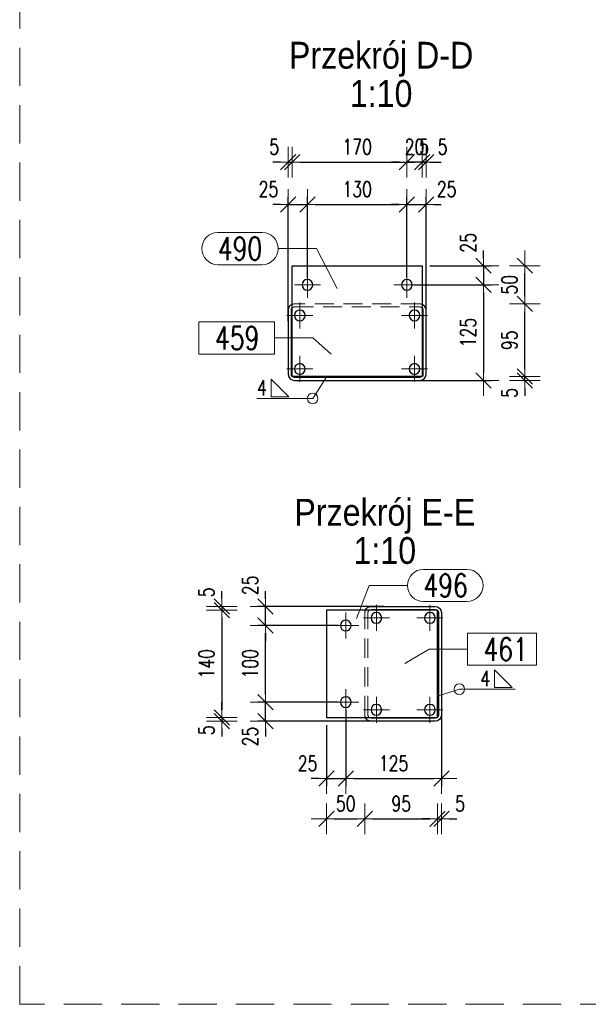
# Model space of a CAD drawing. Header units: millimetres. Extents: x -877 to 135, y 14151 to 14821.
# Tile 28 of 46: x -51 to 24, y 14323 to 14451. Entities that reach past the tile are written whole.
import ezdxf
from ezdxf.enums import TextEntityAlignment as Align

# ---------------------------------------------------------------- set-up
doc = ezdxf.new("R2010")
doc.units = ezdxf.units.MM
doc.header["$LTSCALE"] = 10
doc.linetypes.add('HIDDEN', pattern=[0.375, 0.25, -0.125])
doc.linetypes.add('MITTE', pattern=[2, 1.25, -0.25, 0.25, -0.25])
doc.layers.get('Defpoints').update_dxf_attribs({"color": 1})
for name, color, linetype, lineweight in [('PS_Bolt', 4, 'Continuous', 13), ('PS_DIM', 4, 'Continuous', 13), ('PS_Hidden', 2, 'HIDDEN', 9), ('PS_Mid', 5, 'MITTE', 15), ('PS_Pos', 1, 'Continuous', 15), ('PS_SOLID', 7, 'Continuous', 30), ('PS_TEXT', 3, 'Continuous', 18), ('PS_Weld', 1, 'Continuous', 9)]:
    doc.layers.add(name, color=color, linetype=linetype, lineweight=lineweight)
doc.styles.add('ARIAL', font='arial.ttf')
doc.styles.add('gil', font='txt', dxfattribs={"width": 0.9})
doc.styles.add('simplex', font='simplex.shx', dxfattribs={"width": 0.75})
doc.dimstyles.new('1_10_PRZ', dxfattribs={"dimtxt": 2, "dimasz": 1, "dimexe": 2, "dimexo": 5, "dimgap": 1, "dimtad": 1, "dimdec": 0, "dimlfac": 10, "dimtxsty": 'simplex', "dimblk": 'dimznak', "dimcen": 2, "dimse1": 1, "dimse2": 1, "dimclrt": 3, "dimadec": 1, "dimazin": 0, "dimtfac": 1, "dimtdec": 0, "dimtix": 1, "dimtmove": 2, "dimatfit": 3, "dimldrblk": 'dim-grot', "dimfxl": 1, "dimarcsym": 0})
doc.dimstyles.new('1_10_SC', dxfattribs={"dimtxt": 2, "dimasz": 1, "dimexe": 1, "dimexo": 1, "dimgap": 1, "dimtad": 1, "dimdec": 0, "dimlfac": 10, "dimtxsty": 'simplex', "dimblk": 'dimznak', "dimcen": 2, "dimclrd": 256, "dimclre": 256, "dimclrt": 3, "dimadec": 1, "dimazin": 0, "dimtfac": 1, "dimtdec": 0, "dimtix": 1, "dimtmove": 2, "dimatfit": 3, "dimldrblk": 'dim-grot', "dimfxl": 1, "dimarcsym": 0})

# ---------------------------------------------------------------- blocks, each defined once
blk = doc.blocks.new('dimznak')
at = {"color": 0}
for points in [[(0, 2), (0, -2)], [(-2, 0), (2, 0)]]:
    blk.add_lwpolyline(points, dxfattribs=at)
at = {"color": 2}
blk.add_lwpolyline([(1, 1), (-1, -1)], dxfattribs=at)
blk = doc.blocks.new('*D161')
at = {"layer": 'Defpoints', "color": 0, "transparency": 16777216}
for p in [(-13.14, 14427.08), (-13.14, 14416.58, 31.52), (-15.64, 14410.83, 31.52)]:
    blk.add_point(p, dxfattribs=at)
at = {"layer": 'PS_DIM', "lineweight": -2, "transparency": 16777216}
for p, q in [((-15.64, 14411.83), (-15.64, 14428.08)), ((-13.14, 14417.58), (-13.14, 14428.08)), ((-16.64, 14427.08), (-17.64, 14427.08)), ((-15.64, 14427.08), (-13.14, 14427.08)), ((-12.14, 14427.08), (-11.14, 14427.08))]:
    blk.add_line(p, q, dxfattribs=at)
blk.add_blockref('dimznak', (-15.64, 14427.08), dxfattribs=at)
at = {"layer": 'PS_DIM', "lineweight": -2, "transparency": 16777216, "rotation": 180}
blk.add_blockref('dimznak', (-13.14, 14427.08), dxfattribs=at)
at = {"layer": 'PS_DIM', "color": 3, "transparency": 16777216, "insert": (-18.23, 14429.08), "char_height": 2, "attachment_point": 5, "style": 'simplex'}
blk.add_mtext('25', dxfattribs=at)
blk = doc.blocks.new('dim-grot')
blk.add_hatch(color=256).paths.add_polyline_path([(0, 0), (-2, 0.5), (-2, -0.5)])
blk.add_lwpolyline([(0, 0), (-2, 0.5), (-2, -0.5), (0, 0)])
blk = doc.blocks.new('*D162')
at = {"layer": 'Defpoints', "color": 0, "transparency": 16777216}
for p in [(-0.14, 14427.08), (-13.14, 14416.58, 31.52), (-0.14, 14416.58, 31.52)]:
    blk.add_point(p, dxfattribs=at)
at = {"layer": 'PS_DIM', "lineweight": -2, "transparency": 16777216}
for p, q in [((-13.14, 14417.58), (-13.14, 14428.08)), ((-0.14, 14417.58), (-0.14, 14428.08)), ((-12.14, 14427.08), (-1.14, 14427.08))]:
    blk.add_line(p, q, dxfattribs=at)
at = {"layer": 'PS_DIM', "lineweight": -2, "transparency": 16777216, "rotation": 180}
blk.add_blockref('dimznak', (-13.14, 14427.08), dxfattribs=at)
at = {"layer": 'PS_DIM', "lineweight": -2, "transparency": 16777216}
blk.add_blockref('dimznak', (-0.14, 14427.08), dxfattribs=at)
at = {"layer": 'PS_DIM', "color": 3, "transparency": 16777216, "insert": (-6.64, 14429.08), "char_height": 2, "attachment_point": 5, "style": 'simplex'}
blk.add_mtext('130', dxfattribs=at)
blk = doc.blocks.new('*D163')
at = {"layer": 'Defpoints', "color": 0, "transparency": 16777216}
for p in [(2.36, 14427.08), (-0.14, 14416.58, 31.52), (2.36, 14411.16, 31.52)]:
    blk.add_point(p, dxfattribs=at)
at = {"layer": 'PS_DIM', "lineweight": -2, "transparency": 16777216}
for p, q in [((-0.14, 14417.58), (-0.14, 14428.08)), ((2.36, 14412.16), (2.36, 14428.08)), ((-1.14, 14427.08), (-2.14, 14427.08)), ((-0.14, 14427.08), (2.36, 14427.08)), ((3.36, 14427.08), (4.36, 14427.08))]:
    blk.add_line(p, q, dxfattribs=at)
blk.add_blockref('dimznak', (-0.14, 14427.08), dxfattribs=at)
at = {"layer": 'PS_DIM', "lineweight": -2, "transparency": 16777216, "rotation": 180}
blk.add_blockref('dimznak', (2.36, 14427.08), dxfattribs=at)
at = {"layer": 'PS_DIM', "color": 3, "transparency": 16777216, "insert": (5.06, 14429.08), "char_height": 2, "attachment_point": 5, "style": 'simplex'}
blk.add_mtext('25', dxfattribs=at)
blk = doc.blocks.new('*D164')
at = {"layer": 'Defpoints', "color": 0, "transparency": 16777216}
for p in [(-15.14, 14432.62), (-15.14, 14419.08, 31.52), (-15.64, 14410.83, 31.52)]:
    blk.add_point(p, dxfattribs=at)
at = {"layer": 'PS_DIM', "color": 0, "lineweight": -2, "transparency": 16777216}
for p, q in [((-16.64, 14432.62), (-17.64, 14432.62)), ((-15.64, 14432.62), (-15.14, 14432.62)), ((-14.14, 14432.62), (-13.14, 14432.62))]:
    blk.add_line(p, q, dxfattribs=at)
blk.add_blockref('dimznak', (-15.64, 14432.62), dxfattribs=at)
at = {"layer": 'PS_DIM', "color": 0, "lineweight": -2, "transparency": 16777216, "rotation": 180}
blk.add_blockref('dimznak', (-15.14, 14432.62), dxfattribs=at)
at = {"layer": 'PS_DIM', "color": 3, "transparency": 16777216, "insert": (-17.47, 14434.62), "char_height": 2, "attachment_point": 5, "style": 'simplex'}
blk.add_mtext('5', dxfattribs=at)
blk = doc.blocks.new('*D165')
at = {"layer": 'Defpoints', "color": 0, "transparency": 16777216}
for p in [(1.86, 14432.62), (-15.14, 14419.08, 31.52), (1.86, 14419.08, 31.52)]:
    blk.add_point(p, dxfattribs=at)
at = {"layer": 'PS_DIM', "color": 0, "lineweight": -2, "transparency": 16777216}
blk.add_line((-14.14, 14432.62), (0.86, 14432.62), dxfattribs=at)
at = {"layer": 'PS_DIM', "color": 0, "lineweight": -2, "transparency": 16777216, "rotation": 180}
blk.add_blockref('dimznak', (-15.14, 14432.62), dxfattribs=at)
at = {"layer": 'PS_DIM', "color": 0, "lineweight": -2, "transparency": 16777216}
blk.add_blockref('dimznak', (1.86, 14432.62), dxfattribs=at)
at = {"layer": 'PS_DIM', "color": 3, "transparency": 16777216, "insert": (-6.64, 14434.62), "char_height": 2, "attachment_point": 5, "style": 'simplex'}
blk.add_mtext('170', dxfattribs=at)
blk = doc.blocks.new('*D166')
at = {"layer": 'Defpoints', "color": 0, "transparency": 16777216}
for p in [(2.36, 14432.62), (1.86, 14419.08, 31.52), (2.36, 14411.16, 31.52)]:
    blk.add_point(p, dxfattribs=at)
at = {"layer": 'PS_DIM', "color": 0, "lineweight": -2, "transparency": 16777216}
for p, q in [((0.86, 14432.62), (-0.14, 14432.62)), ((1.86, 14432.62), (2.36, 14432.62)), ((3.36, 14432.62), (4.36, 14432.62))]:
    blk.add_line(p, q, dxfattribs=at)
blk.add_blockref('dimznak', (1.86, 14432.62), dxfattribs=at)
at = {"layer": 'PS_DIM', "color": 0, "lineweight": -2, "transparency": 16777216, "rotation": 180}
blk.add_blockref('dimznak', (2.36, 14432.62), dxfattribs=at)
at = {"layer": 'PS_DIM', "color": 3, "transparency": 16777216, "insert": (4.53, 14434.62), "char_height": 2, "attachment_point": 5, "style": 'simplex'}
blk.add_mtext('5', dxfattribs=at)
blk = doc.blocks.new('*D167')
at = {"layer": 'Defpoints', "color": 0, "transparency": 16777216}
for p in [(1.86, 14432.62), (1.86, 14419.08, 31.52), (2.36, 14411.16, 31.52)]:
    blk.add_point(p, dxfattribs=at)
at = {"layer": 'PS_DIM', "color": 0, "lineweight": -2, "transparency": 16777216}
for p, q in [((0.86, 14432.62), (-0.14, 14432.62)), ((2.36, 14432.62), (1.86, 14432.62)), ((3.36, 14432.62), (4.36, 14432.62))]:
    blk.add_line(p, q, dxfattribs=at)
blk.add_blockref('dimznak', (1.86, 14432.62), dxfattribs=at)
at = {"layer": 'PS_DIM', "color": 0, "lineweight": -2, "transparency": 16777216, "rotation": 180}
blk.add_blockref('dimznak', (2.36, 14432.62), dxfattribs=at)
at = {"layer": 'PS_DIM', "color": 3, "transparency": 16777216, "insert": (2.11, 14434.62), "char_height": 2, "attachment_point": 5, "style": 'simplex'}
blk.add_mtext('5', dxfattribs=at)
blk = doc.blocks.new('*D168')
at = {"layer": 'Defpoints', "color": 0, "transparency": 16777216}
for p in [(-0.14, 14432.62), (1.86, 14419.08, 31.52), (-0.14, 14416.58, 31.52)]:
    blk.add_point(p, dxfattribs=at)
at = {"layer": 'PS_DIM', "color": 0, "lineweight": -2, "transparency": 16777216}
for p, q in [((-1.14, 14432.62), (-2.14, 14432.62)), ((1.86, 14432.62), (-0.14, 14432.62)), ((2.86, 14432.62), (3.86, 14432.62))]:
    blk.add_line(p, q, dxfattribs=at)
blk.add_blockref('dimznak', (-0.14, 14432.62), dxfattribs=at)
at = {"layer": 'PS_DIM', "color": 0, "lineweight": -2, "transparency": 16777216, "rotation": 180}
blk.add_blockref('dimznak', (1.86, 14432.62), dxfattribs=at)
at = {"layer": 'PS_DIM', "color": 3, "transparency": 16777216, "insert": (0.86, 14434.62), "char_height": 2, "attachment_point": 5, "style": 'simplex'}
blk.add_mtext('20', dxfattribs=at)
blk = doc.blocks.new('*D169')
at = {"layer": 'Defpoints', "color": 0, "transparency": 16777216}
for p in [(1.86, 14419.08, 31.52), (-0.14, 14416.58, 31.52), (9.86, 14416.58)]:
    blk.add_point(p, dxfattribs=at)
at = {"layer": 'PS_DIM', "lineweight": -2, "transparency": 16777216}
for p, q in [((9.86, 14420.08), (9.86, 14421.08)), ((2.86, 14419.08), (10.86, 14419.08)), ((9.86, 14419.08), (9.86, 14416.58)), ((0.86, 14416.58), (10.86, 14416.58)), ((9.86, 14415.58), (9.86, 14414.58))]:
    blk.add_line(p, q, dxfattribs=at)
for p, rotation in [((9.86, 14419.08), 270), ((9.86, 14416.58), 90)]:
    blk.add_blockref('dimznak', p, dxfattribs=dict(at, rotation=rotation))
at = {"layer": 'PS_DIM', "color": 3, "transparency": 16777216, "insert": (7.86, 14422.06), "char_height": 2, "attachment_point": 5, "rotation": 90, "style": 'simplex'}
blk.add_mtext('25', dxfattribs=at)
blk = doc.blocks.new('*D170')
at = {"layer": 'Defpoints', "color": 0, "transparency": 16777216}
for p in [(-0.14, 14416.58, 31.52), (-2.87, 14404.08, 31.52), (9.86, 14404.08)]:
    blk.add_point(p, dxfattribs=at)
at = {"layer": 'PS_DIM', "lineweight": -2, "transparency": 16777216}
for p, q in [((0.86, 14416.58), (10.86, 14416.58)), ((9.86, 14415.58), (9.86, 14405.08)), ((-1.87, 14404.08), (10.86, 14404.08))]:
    blk.add_line(p, q, dxfattribs=at)
for p, rotation in [((9.86, 14416.58), 90), ((9.86, 14404.08), 270)]:
    blk.add_blockref('dimznak', p, dxfattribs=dict(at, rotation=rotation))
at = {"layer": 'PS_DIM', "color": 3, "transparency": 16777216, "insert": (7.86, 14410.33), "char_height": 2, "attachment_point": 5, "rotation": 90, "style": 'simplex'}
blk.add_mtext('125', dxfattribs=at)
blk = doc.blocks.new('*D171')
at = {"layer": 'Defpoints', "color": 0, "transparency": 16777216}
for p in [(-2.35, 14404.08, 31.52), (-0.43, 14404.58, 31.52), (15.27, 14404.58)]:
    blk.add_point(p, dxfattribs=at)
at = {"layer": 'PS_DIM', "color": 0, "lineweight": -2, "transparency": 16777216}
for p, q in [((15.27, 14405.58), (15.27, 14406.58)), ((15.27, 14404.08), (15.27, 14404.58)), ((15.27, 14403.08), (15.27, 14402.08))]:
    blk.add_line(p, q, dxfattribs=at)
for p, rotation in [((15.27, 14404.58), 270), ((15.27, 14404.08), 90)]:
    blk.add_blockref('dimznak', p, dxfattribs=dict(at, rotation=rotation))
at = {"layer": 'PS_DIM', "color": 3, "transparency": 16777216, "insert": (13.27, 14402.45), "char_height": 2, "attachment_point": 5, "rotation": 90, "style": 'simplex'}
blk.add_mtext('5', dxfattribs=at)
blk = doc.blocks.new('*D172')
at = {"layer": 'Defpoints', "color": 0, "transparency": 16777216}
for p in [(-2.78, 14414.08, 31.52), (15.27, 14414.08), (-0.43, 14404.58, 31.52)]:
    blk.add_point(p, dxfattribs=at)
at = {"layer": 'PS_DIM', "color": 0, "lineweight": -2, "transparency": 16777216}
blk.add_line((15.27, 14405.58), (15.27, 14413.08), dxfattribs=at)
for p, rotation in [((15.27, 14414.08), 90), ((15.27, 14404.58), 270)]:
    blk.add_blockref('dimznak', p, dxfattribs=dict(at, rotation=rotation))
at = {"layer": 'PS_DIM', "color": 3, "transparency": 16777216, "insert": (13.27, 14409.33), "char_height": 2, "attachment_point": 5, "rotation": 90, "style": 'simplex'}
blk.add_mtext('95', dxfattribs=at)
blk = doc.blocks.new('*D173')
at = {"layer": 'Defpoints', "color": 0, "transparency": 16777216}
for p in [(1.86, 14419.08, 31.52), (15.27, 14419.08), (-2.78, 14414.08, 31.52)]:
    blk.add_point(p, dxfattribs=at)
at = {"layer": 'PS_DIM', "color": 0, "lineweight": -2, "transparency": 16777216}
blk.add_line((15.27, 14415.08), (15.27, 14418.08), dxfattribs=at)
for p, rotation in [((15.27, 14419.08), 90), ((15.27, 14414.08), 270)]:
    blk.add_blockref('dimznak', p, dxfattribs=dict(at, rotation=rotation))
at = {"layer": 'PS_DIM', "color": 3, "transparency": 16777216, "insert": (13.27, 14416.58), "char_height": 2, "attachment_point": 5, "rotation": 90, "style": 'simplex'}
blk.add_mtext('50', dxfattribs=at)
blk = doc.blocks.new('*X193')
at = {"color": 4, "linetype": 'Continuous'}
blk.add_line((1061.99, 15070.2), (1061.99, 15070.2), dxfattribs=at)
blk.add_line((1061.99, 15070.2), (1061.99, 15070.2), dxfattribs=at)
blk.add_line((1061.99, 15070.2), (1061.99, 15070.2), dxfattribs=at)
blk.add_line((1061.99, 15070.2), (1061.99, 15070.2), dxfattribs=at)
blk.add_line((1061.99, 15070.2), (1061.99, 15070.2), dxfattribs=at)
blk = doc.blocks.new('*X194')
at = {"color": 4, "linetype": 'Continuous'}
blk.add_line((1061.99, 15061.2), (1061.99, 15061.2), dxfattribs=at)
blk.add_line((1061.99, 15061.2), (1061.99, 15061.2), dxfattribs=at)
blk.add_line((1061.99, 15061.2), (1061.99, 15061.2), dxfattribs=at)
blk.add_line((1061.99, 15061.2), (1061.99, 15061.2), dxfattribs=at)
blk.add_line((1061.99, 15061.2), (1061.99, 15061.2), dxfattribs=at)
blk = doc.blocks.new('*D195')
at = {"layer": 'Defpoints', "color": 0, "transparency": 16777216}
for p in [(-8.13, 14362.05, 54.6), (-10.63, 14360.05, 54.6), (-8.13, 14352.05)]:
    blk.add_point(p, dxfattribs=at)
at = {"layer": 'PS_DIM', "lineweight": -2, "transparency": 16777216}
for p, q in [((-8.13, 14361.05), (-8.13, 14351.05)), ((-10.63, 14359.05), (-10.63, 14351.05)), ((-11.63, 14352.05), (-12.63, 14352.05)), ((-10.63, 14352.05), (-8.13, 14352.05)), ((-7.13, 14352.05), (-6.13, 14352.05))]:
    blk.add_line(p, q, dxfattribs=at)
blk.add_blockref('dimznak', (-10.63, 14352.05), dxfattribs=at)
at = {"layer": 'PS_DIM', "lineweight": -2, "transparency": 16777216, "rotation": 180}
blk.add_blockref('dimznak', (-8.13, 14352.05), dxfattribs=at)
at = {"layer": 'PS_DIM', "color": 3, "transparency": 16777216, "insert": (-13.12, 14354.05), "char_height": 2, "attachment_point": 5, "style": 'simplex'}
blk.add_mtext('25', dxfattribs=at)
blk = doc.blocks.new('*D196')
at = {"layer": 'Defpoints', "color": 0, "transparency": 16777216}
for p in [(-8.13, 14362.05, 54.6), (4.37, 14362.55, 54.6), (4.37, 14352.05)]:
    blk.add_point(p, dxfattribs=at)
at = {"layer": 'PS_DIM', "lineweight": -2, "transparency": 16777216}
for p, q in [((4.37, 14361.55), (4.37, 14351.05)), ((-8.13, 14361.05), (-8.13, 14351.05)), ((-7.13, 14352.05), (3.37, 14352.05))]:
    blk.add_line(p, q, dxfattribs=at)
at = {"layer": 'PS_DIM', "lineweight": -2, "transparency": 16777216, "rotation": 180}
blk.add_blockref('dimznak', (-8.13, 14352.05), dxfattribs=at)
at = {"layer": 'PS_DIM', "lineweight": -2, "transparency": 16777216}
blk.add_blockref('dimznak', (4.37, 14352.05), dxfattribs=at)
at = {"layer": 'PS_DIM', "color": 3, "transparency": 16777216, "insert": (-1.88, 14354.05), "char_height": 2, "attachment_point": 5, "style": 'simplex'}
blk.add_mtext('125', dxfattribs=at)
blk = doc.blocks.new('*D197')
at = {"layer": 'Defpoints', "color": 0, "transparency": 16777216}
for p in [(-5.63, 14364.66, 54.6), (-10.63, 14360.05, 54.6), (-5.63, 14346.78)]:
    blk.add_point(p, dxfattribs=at)
at = {"layer": 'PS_DIM', "color": 0, "lineweight": -2, "transparency": 16777216}
blk.add_line((-9.63, 14346.78), (-6.63, 14346.78), dxfattribs=at)
at = {"layer": 'PS_DIM', "color": 0, "lineweight": -2, "transparency": 16777216, "rotation": 180}
blk.add_blockref('dimznak', (-10.63, 14346.78), dxfattribs=at)
at = {"layer": 'PS_DIM', "color": 0, "lineweight": -2, "transparency": 16777216}
blk.add_blockref('dimznak', (-5.63, 14346.78), dxfattribs=at)
at = {"layer": 'PS_DIM', "color": 3, "transparency": 16777216, "insert": (-8.13, 14348.78), "char_height": 2, "attachment_point": 5, "style": 'simplex'}
blk.add_mtext('50', dxfattribs=at)
blk = doc.blocks.new('*D198')
at = {"layer": 'Defpoints', "color": 0, "transparency": 16777216}
for p in [(-5.63, 14364.66, 54.6), (3.87, 14362.81, 54.6), (3.87, 14346.78)]:
    blk.add_point(p, dxfattribs=at)
at = {"layer": 'PS_DIM', "color": 0, "lineweight": -2, "transparency": 16777216}
blk.add_line((-4.63, 14346.78), (2.87, 14346.78), dxfattribs=at)
at = {"layer": 'PS_DIM', "color": 0, "lineweight": -2, "transparency": 16777216, "rotation": 180}
blk.add_blockref('dimznak', (-5.63, 14346.78), dxfattribs=at)
at = {"layer": 'PS_DIM', "color": 0, "lineweight": -2, "transparency": 16777216}
blk.add_blockref('dimznak', (3.87, 14346.78), dxfattribs=at)
at = {"layer": 'PS_DIM', "color": 3, "transparency": 16777216, "insert": (-0.88, 14348.78), "char_height": 2, "attachment_point": 5, "style": 'simplex'}
blk.add_mtext('95', dxfattribs=at)
blk = doc.blocks.new('*D199')
at = {"layer": 'Defpoints', "color": 0, "transparency": 16777216}
for p in [(3.87, 14362.81, 54.6), (4.37, 14362.81, 54.6), (4.37, 14346.78)]:
    blk.add_point(p, dxfattribs=at)
at = {"layer": 'PS_DIM', "color": 0, "lineweight": -2, "transparency": 16777216}
for p, q in [((2.87, 14346.78), (1.87, 14346.78)), ((3.87, 14346.78), (4.37, 14346.78)), ((5.37, 14346.78), (6.37, 14346.78))]:
    blk.add_line(p, q, dxfattribs=at)
blk.add_blockref('dimznak', (3.87, 14346.78), dxfattribs=at)
at = {"layer": 'PS_DIM', "color": 0, "lineweight": -2, "transparency": 16777216, "rotation": 180}
blk.add_blockref('dimznak', (4.37, 14346.78), dxfattribs=at)
at = {"layer": 'PS_DIM', "color": 3, "transparency": 16777216, "insert": (6.81, 14348.78), "char_height": 2, "attachment_point": 5, "style": 'simplex'}
blk.add_mtext('5', dxfattribs=at)
blk = doc.blocks.new('*D200')
at = {"layer": 'Defpoints', "color": 0, "transparency": 16777216}
for p in [(-18.63, 14362.05), (-8.13, 14362.05, 54.6), (-0.63, 14359.55, 54.6)]:
    blk.add_point(p, dxfattribs=at)
at = {"layer": 'PS_DIM', "lineweight": -2, "transparency": 16777216}
for p, q in [((-18.63, 14363.05), (-18.63, 14364.05)), ((-9.13, 14362.05), (-19.63, 14362.05)), ((-18.63, 14359.55), (-18.63, 14362.05)), ((-1.63, 14359.55), (-19.63, 14359.55)), ((-18.63, 14358.55), (-18.63, 14357.55))]:
    blk.add_line(p, q, dxfattribs=at)
for p, rotation in [((-18.63, 14362.05), 270), ((-18.63, 14359.55), 90)]:
    blk.add_blockref('dimznak', p, dxfattribs=dict(at, rotation=rotation))
at = {"layer": 'PS_DIM', "color": 3, "transparency": 16777216, "insert": (-20.63, 14357.54), "char_height": 2, "attachment_point": 5, "rotation": 90, "style": 'simplex'}
blk.add_mtext('25', dxfattribs=at)
blk = doc.blocks.new('*D201')
at = {"layer": 'Defpoints', "color": 0, "transparency": 16777216}
for p in [(-18.63, 14372.05), (-8.13, 14372.05, 54.6), (-8.13, 14362.05, 54.6)]:
    blk.add_point(p, dxfattribs=at)
at = {"layer": 'PS_DIM', "lineweight": -2, "transparency": 16777216}
for p, q in [((-9.13, 14372.05), (-19.63, 14372.05)), ((-18.63, 14363.05), (-18.63, 14371.05)), ((-9.13, 14362.05), (-19.63, 14362.05))]:
    blk.add_line(p, q, dxfattribs=at)
for p, rotation in [((-18.63, 14372.05), 90), ((-18.63, 14362.05), 270)]:
    blk.add_blockref('dimznak', p, dxfattribs=dict(at, rotation=rotation))
at = {"layer": 'PS_DIM', "color": 3, "transparency": 16777216, "insert": (-20.63, 14367.05), "char_height": 2, "attachment_point": 5, "rotation": 90, "style": 'simplex'}
blk.add_mtext('100', dxfattribs=at)
blk = doc.blocks.new('*D202')
at = {"layer": 'Defpoints', "color": 0, "transparency": 16777216}
for p in [(-18.63, 14374.55), (-2.16, 14374.55, 54.6), (-8.13, 14372.05, 54.6)]:
    blk.add_point(p, dxfattribs=at)
at = {"layer": 'PS_DIM', "lineweight": -2, "transparency": 16777216}
for p, q in [((-18.63, 14375.55), (-18.63, 14376.55)), ((-3.16, 14374.55), (-19.63, 14374.55)), ((-18.63, 14372.05), (-18.63, 14374.55)), ((-9.13, 14372.05), (-19.63, 14372.05)), ((-18.63, 14371.05), (-18.63, 14370.05))]:
    blk.add_line(p, q, dxfattribs=at)
for p, rotation in [((-18.63, 14374.55), 270), ((-18.63, 14372.05), 90)]:
    blk.add_blockref('dimznak', p, dxfattribs=dict(at, rotation=rotation))
at = {"layer": 'PS_DIM', "color": 3, "transparency": 16777216, "insert": (-20.63, 14377.3), "char_height": 2, "attachment_point": 5, "rotation": 90, "style": 'simplex'}
blk.add_mtext('25', dxfattribs=at)
blk = doc.blocks.new('*D203')
at = {"layer": 'Defpoints', "color": 0, "transparency": 16777216}
for p in [(-1.66, 14374.55, 54.6), (-24.33, 14374.05), (-10.63, 14374.05, 54.6)]:
    blk.add_point(p, dxfattribs=at)
at = {"layer": 'PS_DIM', "color": 0, "lineweight": -2, "transparency": 16777216}
for p, q in [((-24.33, 14375.55), (-24.33, 14376.55)), ((-24.33, 14374.55), (-24.33, 14374.05)), ((-24.33, 14373.05), (-24.33, 14372.05))]:
    blk.add_line(p, q, dxfattribs=at)
for p, rotation in [((-24.33, 14374.55), 270), ((-24.33, 14374.05), 90)]:
    blk.add_blockref('dimznak', p, dxfattribs=dict(at, rotation=rotation))
at = {"layer": 'PS_DIM', "color": 3, "transparency": 16777216, "insert": (-26.33, 14376.39), "char_height": 2, "attachment_point": 5, "rotation": 90, "style": 'simplex'}
blk.add_mtext('5', dxfattribs=at)
blk = doc.blocks.new('*D204')
at = {"layer": 'Defpoints', "color": 0, "transparency": 16777216}
for p in [(-10.63, 14374.05, 54.6), (-24.33, 14360.05), (-10.63, 14360.05, 54.6)]:
    blk.add_point(p, dxfattribs=at)
at = {"layer": 'PS_DIM', "color": 0, "lineweight": -2, "transparency": 16777216}
blk.add_line((-24.33, 14373.05), (-24.33, 14361.05), dxfattribs=at)
for p, rotation in [((-24.33, 14374.05), 90), ((-24.33, 14360.05), 270)]:
    blk.add_blockref('dimznak', p, dxfattribs=dict(at, rotation=rotation))
at = {"layer": 'PS_DIM', "color": 3, "transparency": 16777216, "insert": (-26.33, 14367.05), "char_height": 2, "attachment_point": 5, "rotation": 90, "style": 'simplex'}
blk.add_mtext('140', dxfattribs=at)
blk = doc.blocks.new('*D205')
at = {"layer": 'Defpoints', "color": 0, "transparency": 16777216}
for p in [(-24.33, 14359.55), (-10.63, 14360.05, 54.6), (-1.36, 14359.55, 54.6)]:
    blk.add_point(p, dxfattribs=at)
at = {"layer": 'PS_DIM', "color": 0, "lineweight": -2, "transparency": 16777216}
for p, q in [((-24.33, 14361.05), (-24.33, 14362.05)), ((-24.33, 14360.05), (-24.33, 14359.55)), ((-24.33, 14358.55), (-24.33, 14357.55))]:
    blk.add_line(p, q, dxfattribs=at)
for p, rotation in [((-24.33, 14360.05), 270), ((-24.33, 14359.55), 90)]:
    blk.add_blockref('dimznak', p, dxfattribs=dict(at, rotation=rotation))
at = {"layer": 'PS_DIM', "color": 3, "transparency": 16777216, "insert": (-26.33, 14358.37), "char_height": 2, "attachment_point": 5, "rotation": 90, "style": 'simplex'}
blk.add_mtext('5', dxfattribs=at)
blk = doc.blocks.new('Przekrój')
at = {"layer": 'PS_DIM', "style": 'ARIAL', "flags": 4}
for tag, p in [('PRZEKRÓJ', (7.89, 7.75)), ('SKALA', (7.89, 1.75))]:
    blk.add_attdef(tag, text='', height=3.5, dxfattribs=at).set_placement(p, align=Align.MIDDLE_CENTER)
blk = doc.blocks.new('*X1088')
at = {"color": 1}
for p, q in [((-24.84, 14423.41), (-19.06, 14423.41)), ((-16.96, 14421.31), (-11.96, 14421.31)), ((-9.24, 14416.11), (-11.96, 14421.31)), ((-24.84, 14419.21), (-19.06, 14419.21))]:
    blk.add_line(p, q, dxfattribs=at)
for centre, start, end in [((-24.84, 14421.31), 90, 270), ((-19.06, 14421.31), 270, 90)]:
    blk.add_arc(centre, 2.1, start, end, dxfattribs=at)
at = {"color": 30, "style": 'simplex', "width": 0.75}
blk.add_text('490', height=3, dxfattribs=at).set_placement((-24.84, 14419.81))
blk = doc.blocks.new('*X1089')
at = {"color": 1}
for p, q in [((-17.43, 14411.73), (-27.31, 14411.73)), ((-27.31, 14411.73), (-27.31, 14407.53)), ((-17.43, 14407.53), (-17.43, 14411.73)), ((-17.43, 14409.63), (-12.43, 14409.63)), ((-10.05, 14407.52), (-12.43, 14409.63)), ((-27.31, 14407.53), (-17.43, 14407.53))]:
    blk.add_line(p, q, dxfattribs=at)
at = {"color": 30, "style": 'simplex', "width": 0.75}
blk.add_text('459', height=3, dxfattribs=at).set_placement((-25.21, 14408.13))
blk = doc.blocks.new('*X1090')
at = {"color": 1}
for p, q in [((2.03, 14379.39), (7.71, 14379.39)), ((-6.73, 14372.98), (-5.07, 14377.29)), ((-5.07, 14377.29), (-0.07, 14377.29)), ((2.03, 14375.19), (7.71, 14375.19))]:
    blk.add_line(p, q, dxfattribs=at)
for centre, start, end in [((2.03, 14377.29), 90, 270), ((7.71, 14377.29), 270, 90)]:
    blk.add_arc(centre, 2.1, start, end, dxfattribs=at)
at = {"color": 30, "style": 'simplex', "width": 0.75}
blk.add_text('496', height=3, dxfattribs=at).set_placement((2.03, 14375.79))
blk = doc.blocks.new('*X1091')
at = {"color": 1}
for p, q in [((16.8, 14371.06), (7.77, 14371.06)), ((7.77, 14371.06), (7.77, 14366.86)), ((16.8, 14366.86), (16.8, 14371.06)), ((-0.4, 14367.08), (2.77, 14368.96)), ((2.77, 14368.96), (7.77, 14368.96)), ((7.77, 14366.86), (16.8, 14366.86))]:
    blk.add_line(p, q, dxfattribs=at)
at = {"color": 30, "style": 'simplex', "width": 0.75}
blk.add_text('461', height=3, dxfattribs=at).set_placement((9.87, 14367.46))
blk = doc.blocks.new('*X1116')
at = {"color": 3}
for p, q in [((-15.59, 14401.96), (-17.89, 14404.26)), ((-17.89, 14404.26), (-17.89, 14401.96)), ((-17.89, 14401.96), (-15.59, 14401.96))]:
    blk.add_line(p, q, dxfattribs=at)
at = {"color": 9}
for p in [(-10.59, 14404.58, 31.52), (-19.73, 14401.73)]:
    blk.add_line(p, (-12.45, 14401.73), dxfattribs=at)
blk.add_circle((-12.45, 14401.73), 0.69, dxfattribs=at)
at = {"color": 2, "style": 'simplex', "width": 0.75}
blk.add_text('4', height=2, dxfattribs=at).set_placement((-19.73, 14402.13))
blk = doc.blocks.new('*X1117')
at = {"color": 3}
for p, q in [((13.61, 14363.97), (11.31, 14366.27)), ((11.31, 14366.27), (11.31, 14363.97)), ((11.31, 14363.97), (13.61, 14363.97))]:
    blk.add_line(p, q, dxfattribs=at)
at = {"color": 9}
for p, q in [((3.87, 14362.81, 54.6), (6.72, 14363.74)), ((6.72, 14363.74), (14, 14363.74))]:
    blk.add_line(p, q, dxfattribs=at)
blk.add_circle((6.72, 14363.74), 0.69, dxfattribs=at)
at = {"color": 2, "style": 'simplex', "width": 0.75}
blk.add_text('4', height=2, dxfattribs=at).set_placement((9.48, 14364.14))

msp = doc.modelspace()

# ---------------------------------------------------------------- linework, layer by layer
at = {"layer": 'PS_DIM', "color": 40, "linetype": 'HIDDEN', "ltscale": 2}
msp.add_lwpolyline([(-50.74, 14638.46), (95.02, 14638.46), (95.02, 14322.56), (-50.74, 14322.56)], close=True, dxfattribs=at)
at = {"layer": 'PS_Hidden', "color": 2, "linetype": 'HIDDEN', "extrusion": (-1, 0, 2.22045e-16)}
for p, q in [((1.56, 14414.08, 31.52), (-14.84, 14414.08, 31.52)), ((-14.84, 14413.68, 31.52), (1.56, 14413.68, 31.52))]:
    msp.add_line(p, q, dxfattribs=at)
at = {"layer": 'PS_Hidden', "color": 2, "linetype": 'HIDDEN', "extrusion": (1, 0, 2.22045e-16)}
for p, q in [((-5.63, 14360.35, 54.6), (-5.63, 14373.75, 54.6)), ((-5.23, 14360.35, 54.6), (-5.23, 14373.75, 54.6))]:
    msp.add_line(p, q, dxfattribs=at)
at = {"layer": 'PS_Hidden', "color": 2, "linetype": 'HIDDEN'}
for centre, start, end in [((-14.84, 14413.28, 31.52), 90, 112.0243), ((1.56, 14413.28, 31.52), 67.9757, 90)]:
    msp.add_arc(centre, 0.8, start, end, dxfattribs=at)
at = {"layer": 'PS_Hidden', "color": 2, "linetype": 'HIDDEN', "extrusion": (-2.22045e-16, 0, -1)}
for centre, start, end in [((14.84, 14413.28, -31.52), 41.4096, 90), ((-1.56, 14413.28, -31.52), 90, 138.5904), ((14.84, 14404.88, -31.52), 311.4096, 318.5904), ((-1.56, 14404.88, -31.52), 221.4096, 228.5904)]:
    msp.add_arc(centre, 0.4, start, end, dxfattribs=at)
at = {"layer": 'PS_Hidden', "color": 2, "linetype": 'HIDDEN', "extrusion": (2.22045e-16, 0, -1)}
for centre, radius, start, end in [((4.83, 14373.75, -54.6), 0.8, 0, 22.0243), ((4.83, 14373.75, -54.6), 0.4, 0, 48.5904), ((-3.57, 14373.75, -54.6), 0.4, 131.4096, 138.5904), ((4.83, 14360.35, -54.6), 0.8, 337.9757, 0), ((4.83, 14360.35, -54.6), 0.4, 311.4096, 0), ((-3.57, 14360.35, -54.6), 0.4, 221.4096, 228.5904)]:
    msp.add_arc(centre, radius, start, end, dxfattribs=at)
at = {"layer": 'PS_Mid', "color": 5, "linetype": 'MITTE', "extrusion": (-1, 0, 2.22045e-16)}
for p, q in [((-13.14, 14418.28, 31.52), (-13.14, 14414.88, 31.52)), ((-0.14, 14418.28, 31.52), (-0.14, 14414.88, 31.52)), ((-14.84, 14416.58, 31.52), (-11.44, 14416.58, 31.52)), ((-1.84, 14416.58, 31.52), (1.56, 14416.58, 31.52)), ((-14.14, 14414.28, 31.52), (-14.14, 14410.88, 31.52)), ((0.86, 14414.28, 31.52), (0.86, 14410.88, 31.52)), ((-15.84, 14412.58, 31.52), (-12.44, 14412.58, 31.52)), ((-0.84, 14412.58, 31.52), (2.56, 14412.58, 31.52)), ((-14.14, 14407.28, 31.52), (-14.14, 14403.88, 31.52)), ((0.86, 14407.28, 31.52), (0.86, 14403.88, 31.52)), ((-15.84, 14405.58, 31.52), (-12.44, 14405.58, 31.52)), ((-0.84, 14405.58, 31.52), (2.56, 14405.58, 31.52))]:
    msp.add_line(p, q, dxfattribs=at)
at = {"layer": 'PS_Mid', "color": 5, "linetype": 'MITTE', "extrusion": (1, 0, 2.22045e-16)}
for p, q in [((-4.13, 14371.35, 54.6), (-4.13, 14374.75, 54.6)), ((2.87, 14371.35, 54.6), (2.87, 14374.75, 54.6)), ((-8.13, 14370.35, 54.6), (-8.13, 14373.75, 54.6)), ((-6.43, 14372.05, 54.6), (-9.83, 14372.05, 54.6)), ((-2.43, 14373.05, 54.6), (-5.83, 14373.05, 54.6)), ((4.57, 14373.05, 54.6), (1.17, 14373.05, 54.6)), ((-8.13, 14360.35, 54.6), (-8.13, 14363.75, 54.6)), ((-6.43, 14362.05, 54.6), (-9.83, 14362.05, 54.6)), ((-4.13, 14359.35, 54.6), (-4.13, 14362.75, 54.6)), ((2.87, 14359.35, 54.6), (2.87, 14362.75, 54.6)), ((-2.43, 14361.05, 54.6), (-5.83, 14361.05, 54.6)), ((4.57, 14361.05, 54.6), (1.17, 14361.05, 54.6))]:
    msp.add_line(p, q, dxfattribs=at)
at = {"layer": 'PS_SOLID', "color": 7, "linetype": 'Continuous', "extrusion": (-1, 0, 2.22045e-16)}
for p, q in [((-15.14, 14419.08, 31.52), (1.86, 14419.08, 31.52)), ((-15.14, 14404.58, 31.52), (-15.14, 14419.08, 31.52)), ((1.86, 14419.08, 31.52), (1.86, 14404.58, 31.52)), ((-15.64, 14413.28, 31.52), (-15.64, 14404.88, 31.52)), ((-15.24, 14404.88, 31.52), (-15.24, 14413.28, 31.52)), ((1.96, 14413.28, 31.52), (1.96, 14404.88, 31.52)), ((2.36, 14404.88, 31.52), (2.36, 14413.28, 31.52)), ((1.86, 14404.58, 31.52), (-15.14, 14404.58, 31.52)), ((1.56, 14404.48, 31.52), (-14.84, 14404.48, 31.52)), ((-14.84, 14404.08, 31.52), (1.56, 14404.08, 31.52))]:
    msp.add_line(p, q, dxfattribs=at)
at = {"layer": 'PS_SOLID', "color": 7, "linetype": 'Continuous', "extrusion": (1, 0, 2.22045e-16)}
for p, q in [((-4.83, 14374.55, 54.6), (3.57, 14374.55, 54.6)), ((-10.63, 14374.05, 54.6), (-10.63, 14360.05, 54.6)), ((3.87, 14374.05, 54.6), (-10.63, 14374.05, 54.6)), ((-4.83, 14374.15, 54.6), (3.57, 14374.15, 54.6)), ((3.87, 14360.05, 54.6), (3.87, 14374.05, 54.6)), ((3.97, 14373.75, 54.6), (3.97, 14360.35, 54.6)), ((4.37, 14373.75, 54.6), (4.37, 14360.35, 54.6)), ((-10.63, 14360.05, 54.6), (3.87, 14360.05, 54.6)), ((3.57, 14359.95, 54.6), (-4.83, 14359.95, 54.6)), ((3.57, 14359.55, 54.6), (-4.83, 14359.55, 54.6))]:
    msp.add_line(p, q, dxfattribs=at)
at = {"layer": 'PS_SOLID', "color": 7, "linetype": 'Continuous', "extrusion": (-2.22045e-16, 0, -1)}
for centre in [(13.14, 14416.58, -31.52), (0.14, 14416.58, -31.52), (14.14, 14412.58, -31.52), (-0.86, 14412.58, -31.52), (14.14, 14405.58, -31.52), (-0.86, 14405.58, -31.52)]:
    msp.add_circle(centre, 0.7, dxfattribs=at)
at = {"layer": 'PS_SOLID', "color": 7, "linetype": 'Continuous', "extrusion": (2.22045e-16, 0, -1)}
for centre in [(4.13, 14373.05, -54.6), (-2.87, 14373.05, -54.6), (8.13, 14372.05, -54.6), (8.13, 14362.05, -54.6), (4.13, 14361.05, -54.6), (-2.87, 14361.05, -54.6)]:
    msp.add_circle(centre, 0.7, dxfattribs=at)
at = {"layer": 'PS_SOLID', "color": 7, "linetype": 'Continuous'}
for centre, start, end in [((-14.84, 14413.28, 31.52), 112.0243, 180), ((1.56, 14413.28, 31.52), 0, 67.9757), ((-14.84, 14404.88, 31.52), 180, 270), ((1.56, 14404.88, 31.52), 270, 0)]:
    msp.add_arc(centre, 0.8, start, end, dxfattribs=at)
at = {"layer": 'PS_SOLID', "color": 7, "linetype": 'Continuous', "extrusion": (-2.22045e-16, 0, -1)}
for centre, start, end in [((14.84, 14413.28, -31.52), 0, 41.4096), ((-1.56, 14413.28, -31.52), 138.5904, 180), ((14.84, 14404.88, -31.52), 318.5904, 0), ((14.84, 14404.88, -31.52), 270, 311.4096), ((-1.56, 14404.88, -31.52), 228.5904, 270), ((-1.56, 14404.88, -31.52), 180, 221.4096)]:
    msp.add_arc(centre, 0.4, start, end, dxfattribs=at)
at = {"layer": 'PS_SOLID', "color": 7, "linetype": 'Continuous', "extrusion": (2.22045e-16, 0, -1)}
for centre, radius, start, end in [((4.83, 14373.75, -54.6), 0.8, 22.0243, 90), ((-3.57, 14373.75, -54.6), 0.8, 90, 180), ((4.83, 14373.75, -54.6), 0.4, 48.5904, 90), ((-3.57, 14373.75, -54.6), 0.4, 90, 131.4096), ((-3.57, 14373.75, -54.6), 0.4, 138.5904, 180), ((-3.57, 14360.35, -54.6), 0.8, 180, 270), ((-3.57, 14360.35, -54.6), 0.4, 180, 221.4096), ((4.83, 14360.35, -54.6), 0.8, 270, 337.9757), ((4.83, 14360.35, -54.6), 0.4, 270, 311.4096), ((-3.57, 14360.35, -54.6), 0.4, 228.5904, 270)]:
    msp.add_arc(centre, radius, start, end, dxfattribs=at)

# ---------------------------------------------------------------- block references
at = {"layer": 'PS_Bolt', "color": 4, "extrusion": (1, 0, 2.22045e-16), "rotation": 270}
for name in ['*X193', '*X194']:
    msp.add_blockref(name, (-698.64, 1007.39, 4.37), dxfattribs=at)
at = {"layer": 'PS_DIM'}
ref = msp.add_blockref('Przekrój', (-11.4, 14436.03), dxfattribs=at)
ref.add_attrib('PRZEKRÓJ', 'Przekrój D-D', dxfattribs={"layer": 'PS_TEXT', "height": 3.5, "style": 'gil', "width": 0.9}).set_placement((-3.51, 14443.78), align=Align.BOTTOM_CENTER)
ref.add_attrib('SKALA', '1:10', dxfattribs={"layer": 'PS_TEXT', "height": 3.5, "style": 'gil', "width": 0.9}).set_placement((-3.51, 14438.78), align=Align.BOTTOM_CENTER)
ref = msp.add_blockref('Przekrój', (-10.91, 14376.31), dxfattribs=at)
ref.add_attrib('PRZEKRÓJ', 'Przekrój E-E', dxfattribs={"layer": 'PS_TEXT', "height": 3.5, "style": 'gil', "width": 0.9}).set_placement((-3.03, 14384.06), align=Align.BOTTOM_CENTER)
ref.add_attrib('SKALA', '1:10', dxfattribs={"layer": 'PS_TEXT', "height": 3.5, "style": 'gil', "width": 0.9}).set_placement((-3.03, 14379.06), align=Align.BOTTOM_CENTER)
at = {"layer": 'PS_Pos'}
for name in ['*X1088', '*X1089', '*X1090', '*X1091']:
    msp.add_blockref(name, (0, 0), dxfattribs=at)
at = {"layer": 'PS_Weld'}
for name in ['*X1116', '*X1117']:
    msp.add_blockref(name, (0, 0), dxfattribs=at)

# ---------------------------------------------------------------- dimensions: what is measured, and where the dimension line sits
at = {"layer": 'PS_DIM'}
for base, p1, p2, dimstyle, picture, middle in [((-15.14, 14432.62), (-15.64, 14410.83, 31.52), (-15.14, 14419.08, 31.52), '1_10_PRZ', '*D164', (-17.47, 14434.62)), ((2.36, 14432.62), (1.86, 14419.08, 31.52), (2.36, 14411.16, 31.52), '1_10_PRZ', '*D166', (4.53, 14434.62)), ((-13.14, 14427.08), (-15.64, 14410.83, 31.52), (-13.14, 14416.58, 31.52), '1_10_SC', '*D161', (-18.23, 14429.08)), ((2.36, 14427.08), (-0.14, 14416.58, 31.52), (2.36, 14411.16, 31.52), '1_10_SC', '*D163', (5.06, 14429.08)), ((4.37, 14346.78), (3.87, 14362.81, 54.6), (4.37, 14362.81, 54.6), '1_10_PRZ', '*D199', (6.81, 14348.78)), ((-8.13, 14352.05), (-10.63, 14360.05, 54.6), (-8.13, 14362.05, 54.6), '1_10_SC', '*D195', (-13.12, 14354.05))]:
    dim = msp.add_linear_dim(base=base, p1=p1, p2=p2, dimstyle=dimstyle, dxfattribs=at)
    dim.commit()
    dim.dimension.update_dxf_attribs({"geometry": picture, "text_midpoint": middle, "dimtype": 128})
for base, p1, p2, dimstyle, picture, middle in [((1.86, 14432.62), (-15.14, 14419.08, 31.52), (1.86, 14419.08, 31.52), '1_10_PRZ', '*D165', (-6.64, 14434.62)), ((-0.14, 14432.62), (1.86, 14419.08, 31.52), (-0.14, 14416.58, 31.52), '1_10_PRZ', '*D168', (0.86, 14434.62)), ((1.86, 14432.62), (2.36, 14411.16, 31.52), (1.86, 14419.08, 31.52), '1_10_PRZ', '*D167', (2.11, 14434.62)), ((-0.14, 14427.08), (-13.14, 14416.58, 31.52), (-0.14, 14416.58, 31.52), '1_10_SC', '*D162', (-6.64, 14429.08)), ((-5.63, 14346.78), (-10.63, 14360.05, 54.6), (-5.63, 14364.66, 54.6), '1_10_PRZ', '*D197', (-8.13, 14348.78)), ((3.87, 14346.78), (-5.63, 14364.66, 54.6), (3.87, 14362.81, 54.6), '1_10_PRZ', '*D198', (-0.88, 14348.78)), ((4.37, 14352.05), (-8.13, 14362.05, 54.6), (4.37, 14362.55, 54.6), '1_10_SC', '*D196', (-1.88, 14354.05))]:
    dim = msp.add_linear_dim(base=base, p1=p1, p2=p2, dimstyle=dimstyle, dxfattribs=at)
    dim.commit()
    dim.dimension.update_dxf_attribs({"geometry": picture, "text_midpoint": middle})
for base, p1, p2, dimstyle, picture, middle in [((9.86, 14416.58), (1.86, 14419.08, 31.52), (-0.14, 14416.58, 31.52), '1_10_SC', '*D169', (7.86, 14422.06)), ((15.27, 14404.58), (-2.35, 14404.08, 31.52), (-0.43, 14404.58, 31.52), '1_10_PRZ', '*D171', (13.27, 14402.45)), ((-18.63, 14374.55), (-8.13, 14372.05, 54.6), (-2.16, 14374.55, 54.6), '1_10_SC', '*D202', (-20.63, 14377.3)), ((-24.33, 14374.05), (-1.66, 14374.55, 54.6), (-10.63, 14374.05, 54.6), '1_10_PRZ', '*D203', (-26.33, 14376.39)), ((-18.63, 14362.05), (-0.63, 14359.55, 54.6), (-8.13, 14362.05, 54.6), '1_10_SC', '*D200', (-20.63, 14357.54)), ((-24.33, 14359.55), (-10.63, 14360.05, 54.6), (-1.36, 14359.55, 54.6), '1_10_PRZ', '*D205', (-26.33, 14358.37))]:
    dim = msp.add_linear_dim(base=base, p1=p1, p2=p2, angle=90, dimstyle=dimstyle, dxfattribs=at)
    dim.commit()
    dim.dimension.update_dxf_attribs({"geometry": picture, "text_midpoint": middle, "dimtype": 128})
for base, p1, p2, dimstyle, picture, middle in [((15.27, 14419.08), (-2.78, 14414.08, 31.52), (1.86, 14419.08, 31.52), '1_10_PRZ', '*D173', (13.27, 14416.58)), ((9.86, 14404.08), (-0.14, 14416.58, 31.52), (-2.87, 14404.08, 31.52), '1_10_SC', '*D170', (7.86, 14410.33)), ((15.27, 14414.08), (-0.43, 14404.58, 31.52), (-2.78, 14414.08, 31.52), '1_10_PRZ', '*D172', (13.27, 14409.33)), ((-24.33, 14360.05), (-10.63, 14374.05, 54.6), (-10.63, 14360.05, 54.6), '1_10_PRZ', '*D204', (-26.33, 14367.05)), ((-18.63, 14372.05), (-8.13, 14362.05, 54.6), (-8.13, 14372.05, 54.6), '1_10_SC', '*D201', (-20.63, 14367.05))]:
    dim = msp.add_linear_dim(base=base, p1=p1, p2=p2, angle=90, dimstyle=dimstyle, dxfattribs=at)
    dim.commit()
    dim.dimension.update_dxf_attribs({"geometry": picture, "text_midpoint": middle})

doc.saveas('drawing.dxf')
